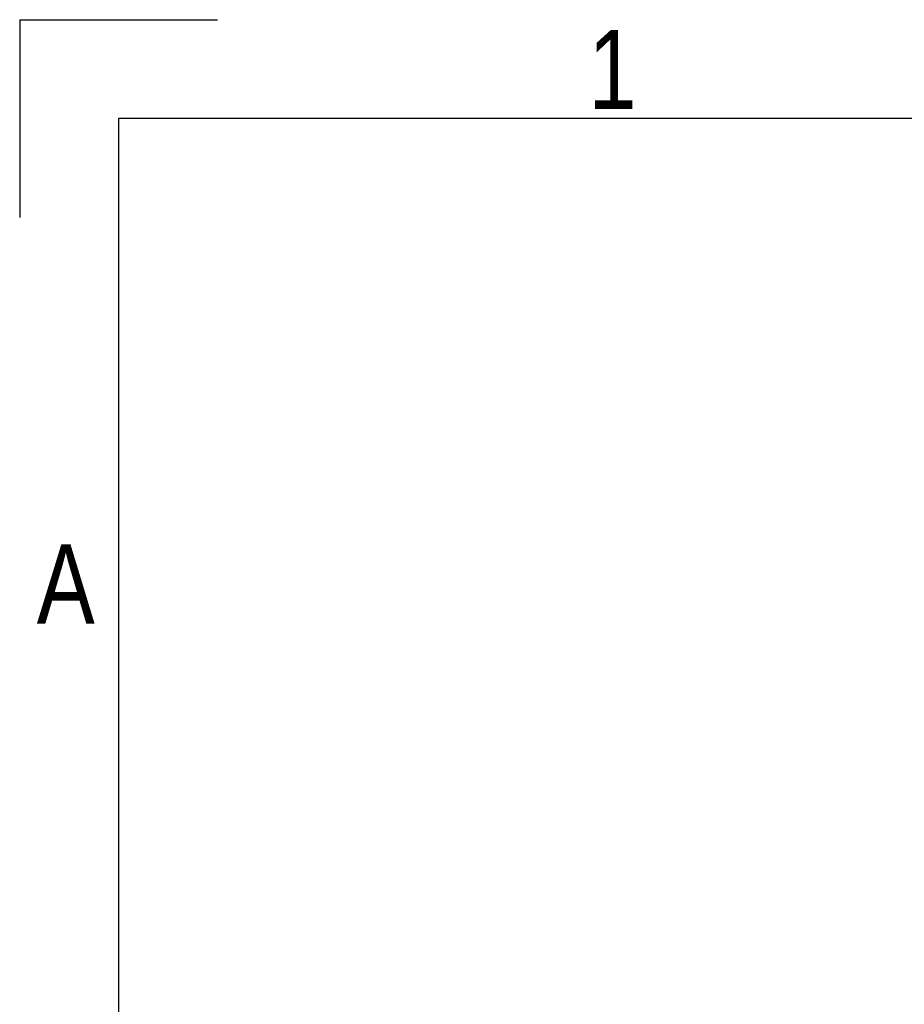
# Model space of a CAD drawing. Header units: millimetres. Extents: x 0 to 420, y 0 to 297.
# Tile 24 of 84: x 0 to 46, y 246 to 297. Entities that reach past the tile are written whole.
import ezdxf

# ---------------------------------------------------------------- set-up
doc = ezdxf.new("R2010")
doc.units = ezdxf.units.MM
doc.layers.add('CARTIGLIO', color=140, linetype='Continuous')
doc.styles.add('SLDTEXTSTYLE2', font='TXT', dxfattribs={"width": 0.821468})

msp = doc.modelspace()

# ---------------------------------------------------------------- linework, layer by layer
at = {"layer": 'CARTIGLIO', "linetype": 'Continuous'}
for p, q in [((0.0059, 296.99679), (0.0059, 286.64835)), ((0.0059, 296.99679), (10.35433, 296.99679)), ((414.8274, 291.82257), (5.18012, 291.82257)), ((5.18012, 291.82257), (5.18012, 5.171))]:
    msp.add_line(p, q, dxfattribs=at)

# ---------------------------------------------------------------- texts
at = {"layer": 'CARTIGLIO', "char_height": 4.13937, "attachment_point": 2, "style": 'SLDTEXTSTYLE2'}
for s, insert in [('1', (31.00754, 296.46286)), ('A', (2.41386, 269.55693))]:
    msp.add_mtext(s, dxfattribs=dict(at, insert=insert))

doc.saveas('drawing.dxf')
